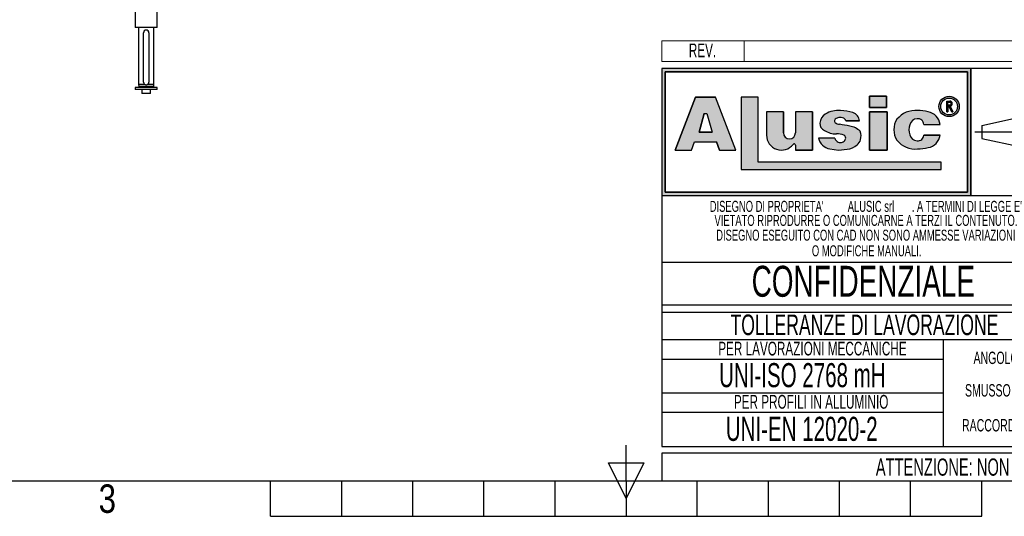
# Model space of a CAD drawing. Header units: millimetres. Extents: x 0 to 420, y 0 to 297.
# Tile 2 of 22: x 122 to 265, y 0 to 72. Entities that reach past the tile are written whole.
import ezdxf
from ezdxf.enums import TextEntityAlignment as Align

# ---------------------------------------------------------------- set-up
doc = ezdxf.new("R2010")
doc.units = ezdxf.units.MM
doc.linetypes.add('CENTERX2', pattern=[20.319999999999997, 12.7, -2.54, 2.54, -2.54])
doc.layers.add('CARTIGLIO', color=140, linetype='Continuous')
doc.styles.add('SLDTEXTSTYLE0', font='TXT', dxfattribs={"width": 0.6382978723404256})
doc.styles.add('SLDTEXTSTYLE1', font='TXT', dxfattribs={"width": 0.675})
doc.styles.add('SLDTEXTSTYLE2', font='TXT', dxfattribs={"width": 0.8214676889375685})

# ---------------------------------------------------------------- blocks, each defined once
blk = doc.blocks.new('SW_NOTE_0_1')
at = {"layer": 'CARTIGLIO', "color": 0, "insert": (85.40558510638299, 3.222669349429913), "char_height": 2.5, "attachment_point": 2, "style": 'SLDTEXTSTYLE0'}
blk.add_mtext("ATTENZIONE: NON INTERPRETARE IL DISEGNO. IN CASO DI QUOTE MANCANTI O POCO CHIARE CONSULTARE L'UFFICIO TECNICO", dxfattribs=at)
blk = doc.blocks.new('SW_NOTE_0_14')
at = {"layer": 'CARTIGLIO', "color": 0, "insert": (6.67819148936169, 2.320321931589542), "char_height": 1.8, "attachment_point": 2, "style": 'SLDTEXTSTYLE0'}
blk.add_mtext("ANGOLO ±10'", dxfattribs=at)
blk = doc.blocks.new('SW_NOTE_0_15')
at = {"layer": 'CARTIGLIO', "color": 0, "insert": (23.93617021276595, 3.867203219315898), "char_height": 3, "attachment_point": 2, "style": 'SLDTEXTSTYLE0'}
blk.add_mtext('TOLLERANZE DI LAVORAZIONE', dxfattribs=at)
blk = doc.blocks.new('SW_NOTE_0_16')
at = {"layer": 'CARTIGLIO', "color": 0, "insert": (21.07265624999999, 5.800804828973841), "char_height": 4.500000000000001, "attachment_point": 2, "style": 'SLDTEXTSTYLE1'}
blk.add_mtext('CONFIDENZIALE', dxfattribs=at)
blk = doc.blocks.new('SW_NOTE_0_17')
at = {"layer": 'CARTIGLIO', "color": 0, "insert": (28.04255319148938, 2.062508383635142), "char_height": 1.6, "attachment_point": 2, "style": 'SLDTEXTSTYLE0'}
blk.add_mtext('DISEGNO ESEGUITO CON CAD NON SONO AMMESSE VARIAZIONI', dxfattribs=at)
blk = doc.blocks.new('SW_NOTE_0_18')
at = {"layer": 'CARTIGLIO', "color": 0, "insert": (27.3404255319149, 2.062508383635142), "char_height": 1.6, "attachment_point": 2, "style": 'SLDTEXTSTYLE0'}
blk.add_mtext('VIETATO RIPRODURRE O COMUNICARNE A TERZI IL CONTENUTO.', dxfattribs=at)
blk = doc.blocks.new('SW_NOTE_0_19')
at = {"layer": 'CARTIGLIO', "color": 0, "insert": (7.587765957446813, 2.320321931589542), "char_height": 1.8, "attachment_point": 2, "style": 'SLDTEXTSTYLE0'}
blk.add_mtext('SMUSSO 0.5x45°', dxfattribs=at)
blk = doc.blocks.new('SW_NOTE_0_20')
at = {"layer": 'CARTIGLIO', "color": 0, "insert": (10.40425531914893, 2.062508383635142), "char_height": 1.6, "attachment_point": 2, "style": 'SLDTEXTSTYLE0'}
blk.add_mtext('O MODIFICHE MANUALI.', dxfattribs=at)
blk = doc.blocks.new('SW_NOTE_0_21')
at = {"layer": 'CARTIGLIO', "color": 0, "char_height": 1.6, "attachment_point": 2, "style": 'SLDTEXTSTYLE0'}
for s, insert in [("DISEGNO DI PROPRIETA'", (10.27659574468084, 2.062508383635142)), ('ALUSIC srl', (25.45120500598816, 2.062508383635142)), (". A TERMINI DI LEGGE E'", (39.41078027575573, 2.062508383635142))]:
    blk.add_mtext(s, dxfattribs=dict(at, insert=insert))
blk = doc.blocks.new('SW_NOTE_0_22')
at = {"layer": 'CARTIGLIO', "color": 0, "insert": (8.569148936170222, 2.320321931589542), "char_height": 1.8, "attachment_point": 2, "style": 'SLDTEXTSTYLE0'}
blk.add_mtext('RACCORDO R 0.5', dxfattribs=at)
blk = doc.blocks.new('SW_NOTE_0_23')
at = {"layer": 'CARTIGLIO', "color": 0, "insert": (18.30319148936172, 2.578135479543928), "char_height": 2, "attachment_point": 2, "style": 'SLDTEXTSTYLE0'}
blk.add_mtext('PER LAVORAZIONI MECCANICHE', dxfattribs=at)
blk = doc.blocks.new('SW_NOTE_0_24')
at = {"layer": 'CARTIGLIO', "color": 0, "insert": (15.68484042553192, 4.511737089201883), "char_height": 3.5, "attachment_point": 2, "style": 'SLDTEXTSTYLE0'}
blk.add_mtext('UNI-ISO 2768 mH', dxfattribs=at)
blk = doc.blocks.new('SW_NOTE_0_25')
at = {"layer": 'CARTIGLIO', "color": 0, "insert": (13.85638297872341, 2.578135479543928), "char_height": 2, "attachment_point": 2, "style": 'SLDTEXTSTYLE0'}
blk.add_mtext('PER PROFILI IN ALLUMINIO', dxfattribs=at)
blk = doc.blocks.new('SW_NOTE_0_26')
at = {"layer": 'CARTIGLIO', "color": 0, "insert": (14.05585106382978, 4.511737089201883), "char_height": 3.5, "attachment_point": 2, "style": 'SLDTEXTSTYLE0'}
blk.add_mtext('UNI-EN 12020-2', dxfattribs=at)
blk = doc.blocks.new('SW_NOTE_0_27')
at = {"layer": 'CARTIGLIO', "color": 0, "insert": (2.340425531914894, 2.578135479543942), "char_height": 2, "attachment_point": 2, "style": 'SLDTEXTSTYLE0'}
blk.add_mtext('REV.', dxfattribs=at)
blk = doc.blocks.new('Cartiglio ALUSIC')
at = {"layer": 'CARTIGLIO'}
h = blk.add_hatch(color=256, dxfattribs=at)
h.paths.add_polyline_path([(113.971100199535, 149.9990413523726), (113.971100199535, 131.4990413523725), (158.971100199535, 131.4990413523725), (158.971100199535, 149.9990413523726)], flags=0)
h.paths.add_polyline_path([(114.471100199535, 131.9990413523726), (114.471100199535, 149.4990413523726), (158.471100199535, 149.4990413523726), (158.471100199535, 131.9990413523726)], flags=0)
h = blk.add_hatch(color=256, dxfattribs=at)
h.paths.add_polyline_path([(118.292263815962, 138.1064632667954), (118.7611454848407, 139.3206628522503), (121.9303757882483, 139.3206628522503), (122.3992574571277, 138.1064632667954), (124.7510688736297, 138.1064632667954), (121.7833115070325, 145.7916640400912), (118.9082097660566, 145.7916640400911), (115.9404523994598, 138.1064632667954)], flags=0)
h.paths.add_polyline_path([(119.3961687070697, 140.7216809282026), (120.1708764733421, 143.4547391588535), (120.5206447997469, 143.4547391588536), (121.2953525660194, 140.721680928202)], flags=0)
for points in [[(128.0219401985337, 145.7956943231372), (125.5527056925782, 145.7956943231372), (125.5527056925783, 135.2696801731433), (154.6424359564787, 135.2696801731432), (154.6424359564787, 136.3597302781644), (128.0219401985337, 136.3597302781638)], [(144.2116339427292, 145.9308884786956), (144.2116339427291, 144.3245774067), (146.6985305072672, 144.3245774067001), (146.6985305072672, 145.9308884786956)], [(146.7838932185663, 143.6808359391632), (144.2116339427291, 143.6808359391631), (144.2116339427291, 138.1064632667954), (146.7838932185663, 138.1064632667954)]]:
    blk.add_hatch(color=256, dxfattribs=at).paths.add_polyline_path(points, flags=0)
h = blk.add_hatch(color=256, dxfattribs=at)
edge = h.paths.add_edge_path(flags=0)
edge.add_arc((155.7921827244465, 144.4510199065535), 1.479868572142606, 0, 360)
edge = h.paths.add_edge_path(flags=0)
edge.add_arc((155.7921827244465, 144.4510199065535), 1.214864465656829, 0, 360)
h = blk.add_hatch(color=256, dxfattribs=at)
edge = h.paths.add_edge_path(flags=0)
edge.add_arc((155.8903200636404, 144.8676091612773), 0.3723980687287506, 277.1406326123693, 450.0000000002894)
edge.add_line((155.8903200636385, 145.240007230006), (155.450204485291, 145.240007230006))
edge.add_line((155.450204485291, 145.240007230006), (155.450204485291, 143.6880606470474))
edge.add_line((155.450204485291, 143.6880606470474), (155.605611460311, 143.6880606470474))
edge.add_line((155.605611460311, 143.6880606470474), (155.605611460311, 144.4952110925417))
edge.add_line((155.605611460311, 144.4952110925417), (155.764003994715, 144.4952110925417))
edge.add_line((155.764003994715, 144.4952110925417), (156.171212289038, 143.6880606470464))
edge.add_line((156.171212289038, 143.6880606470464), (156.3452765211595, 143.6880606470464))
edge.add_line((156.3452765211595, 143.6880606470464), (155.9366110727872, 144.4980993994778))
edge = h.paths.add_edge_path(flags=0)
edge.add_line((155.6056114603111, 145.0846002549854), (155.8903200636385, 145.0846002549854))
edge.add_arc((155.8903200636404, 144.8676091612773), 0.2169910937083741, -90.00000000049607, 90.00000000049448, ccw=False)
edge.add_line((155.8903200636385, 144.6506180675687), (155.6056114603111, 144.6506180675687))
edge.add_line((155.6056114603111, 144.6506180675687), (155.6056114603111, 145.0846002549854))
h = blk.add_hatch(color=256, dxfattribs=at)
edge = h.paths.add_edge_path(flags=0)
edge.add_arc((132.5578484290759, 140.6186164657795), 0.8721260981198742, 180, 360, ccw=False)
edge.add_line((131.6857223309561, 140.6186164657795), (131.6857223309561, 143.6808359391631))
edge.add_line((131.6857223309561, 143.6808359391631), (129.2243885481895, 143.6808359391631))
edge.add_line((129.2243885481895, 143.6808359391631), (129.2243885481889, 140.2640777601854))
edge.add_arc((131.3820030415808, 140.2640777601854), 2.157614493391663, 180, 321.9680973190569)
edge.add_arc((133.2350345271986, 138.8146685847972), 0.1949400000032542, 3.751097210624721e-10, 141.9680973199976, ccw=False)
edge.add_line((133.4299745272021, 138.8146685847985), (133.4299745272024, 138.106463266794))
edge.add_line((133.4299745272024, 138.106463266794), (135.91068894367, 138.106463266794))
edge.add_line((135.91068894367, 138.106463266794), (135.9106889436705, 143.6808359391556))
edge.add_line((135.9106889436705, 143.6808359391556), (133.4299745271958, 143.6808359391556))
edge.add_line((133.4299745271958, 143.6808359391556), (133.4299745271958, 140.6186164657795))
h = blk.add_hatch(color=256, dxfattribs=at)
edge = h.paths.add_edge_path(flags=0)
edge.add_line((139.7219511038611, 138.0874905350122), (140.9616140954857, 138.2313935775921))
edge.add_arc((140.6251358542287, 140.9172664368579), 2.706867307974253, 277.1406456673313, 311.0032214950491)
edge.add_arc((141.7459062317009, 139.8536948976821), 1.178212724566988, 303.7868133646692, 347.8980612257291)
edge.add_arc((141.0550130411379, 140.1458147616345), 1.920162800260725, 343.6935231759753, 381.4193527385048)
edge.add_arc((140.9170023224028, 138.8528855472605), 2.77207698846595, 46.00269433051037, 81.25096772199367)
edge.add_arc((133.1604335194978, 99.54681763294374), 42.8338661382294, 78.993004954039, 81.01866969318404)
edge.add_arc((140.0875549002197, 143.5111497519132), 1.672976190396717, 238.77709912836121, 261.74465207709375, ccw=False)
edge.add_arc((139.511171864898, 142.3534770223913), 0.3988810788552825, 114.64010585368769, 223.1865854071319, ccw=False)
edge.add_arc((139.9292750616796, 141.471492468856), 1.374925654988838, 90.51660503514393, 115.15343256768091, ccw=False)
edge.add_arc((139.978971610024, 141.8617877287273), 0.986530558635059, 50.69488274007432, 93.60864602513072, ccw=False)
edge.add_arc((140.2656634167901, 142.2302567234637), 0.519939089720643, 14.547573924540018, 49.4198797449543, ccw=False)
edge.add_line((140.7689329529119, 142.3608569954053), (142.7634621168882, 142.3608569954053))
edge.add_arc((141.3534729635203, 142.2214802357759), 1.416861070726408, 5.645321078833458, 71.38339334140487)
edge.add_arc((140.0918708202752, 138.6413140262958), 5.212710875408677, 70.80435731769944, 90.86664277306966)
edge.add_arc((139.6876943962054, 140.01898057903), 3.848224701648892, 85.15036290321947, 119.9120405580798)
edge.add_arc((138.7589405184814, 141.8826763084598), 1.774008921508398, 123.9309471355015, 174.9914571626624)
edge.add_arc((138.007121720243, 141.9227892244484), 1.021881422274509, 173.5516105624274, 249.3813116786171)
edge.add_arc((139.4480837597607, 143.8857829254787), 3.430150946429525, 238.3320469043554, 269.1908231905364)
edge.add_arc((139.5671105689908, 138.3083973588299), 2.154096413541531, 64.99796384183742, 94.45891481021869, ccw=False)
edge.add_arc((140.3551381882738, 139.8813550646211), 0.398545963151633, -35.586121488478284, 72.11412463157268, ccw=False)
edge.add_arc((139.9862171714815, 139.9393420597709), 0.7512299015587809, 245.201083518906, 337.29941344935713, ccw=False)
edge.add_arc((139.934335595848, 140.0154535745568), 0.8024620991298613, 192.5591591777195, 250.8523518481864, ccw=False)
edge.add_line((139.1510748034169, 139.8409601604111), (136.768183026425, 139.8409601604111))
edge.add_arc((138.8654850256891, 140.4022414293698), 2.1711085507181, 194.9824340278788, 258.3364147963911)
edge.add_line((138.4265630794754, 138.2759630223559), (139.7219511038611, 138.0874905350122))
h = blk.add_hatch(color=256, dxfattribs=at)
edge = h.paths.add_edge_path(flags=0)
edge.add_arc((151.1448446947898, 140.5631500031), 1.095489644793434, 191.1589777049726, 269.9285492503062, ccw=False)
edge.add_arc((152.2932291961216, 141.066632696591), 2.335462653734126, 162.1599290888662, 197.8400709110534, ccw=False)
edge.add_arc((151.1448446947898, 141.5701153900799), 1.095489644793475, 90.07145075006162, 168.8410222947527, ccw=False)
edge.add_arc((151.2517282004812, 141.8150308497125), 0.8574339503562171, 2.566657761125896, 97.25285314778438, ccw=False)
edge.add_line((152.108301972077, 141.8534281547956), (154.4848142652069, 141.8534281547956))
edge.add_arc((152.4212904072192, 141.6061501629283), 2.078287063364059, 6.833333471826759, 81.00039250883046)
edge.add_arc((151.336234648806, 138.6914263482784), 5.163706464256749, 74.1517675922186, 91.31975036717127)
edge.add_arc((150.8738064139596, 140.4366829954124), 3.434301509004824, 84.25969198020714, 140.8312604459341)
edge.add_arc((150.5707293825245, 141.0666326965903), 2.817144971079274, 146.8823062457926, 213.1176937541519)
edge.add_arc((150.87380641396, 141.6965823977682), 3.434301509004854, 219.1687395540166, 275.7403080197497)
edge.add_arc((151.3362346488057, 143.4418390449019), 5.163706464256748, 268.6802496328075, 285.8482324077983)
edge.add_arc((152.4212904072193, 140.5271152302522), 2.078287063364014, 278.9996074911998, 353.1666665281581)
edge.add_line((154.4848142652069, 140.2798372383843), (152.1083019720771, 140.2798372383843))
edge.add_arc((151.2517282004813, 140.3182345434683), 0.8574339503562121, 262.7471468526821, 357.4333422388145, ccw=False)
at = {"color": 161, "linetype": 'Continuous', "lineweight": 18}
for p, q in [((113.971100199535, 150.9990413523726), (113.971100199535, 153.9990413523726)), ((113.971100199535, 153.9990413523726), (313.621100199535, 153.9990413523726)), ((125.971100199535, 153.9990413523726), (125.971100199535, 150.9990413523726)), ((113.971100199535, 150.9990413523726), (313.621100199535, 150.9990413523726))]:
    blk.add_line(p, q, dxfattribs=at)
at = {"layer": 'CARTIGLIO'}
for p, q in [((113.971100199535, 149.9990413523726), (113.971100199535, 131.4990413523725)), ((113.971100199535, 149.9990413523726), (113.971100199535, 94.99904135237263)), ((173.971100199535, 149.9990413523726), (113.971100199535, 149.9990413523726)), ((158.971100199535, 149.9990413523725), (113.971100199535, 149.9990413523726)), ((113.971100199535, 149.9990413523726), (113.971100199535, 131.4990413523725)), ((113.971100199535, 149.9990413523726), (113.971100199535, 115.5498549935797)), ((114.471100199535, 131.9990413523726), (114.471100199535, 149.4990413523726)), ((114.471100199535, 149.4990413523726), (114.471100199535, 131.9990413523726)), ((114.471100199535, 149.4990413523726), (158.471100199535, 149.4990413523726)), ((158.471100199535, 149.4990413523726), (114.471100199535, 149.4990413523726)), ((158.471100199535, 149.4990413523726), (158.471100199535, 131.9990413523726)), ((158.471100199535, 131.9990413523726), (158.471100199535, 149.4990413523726)), ((158.971100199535, 131.4990413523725), (158.971100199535, 149.9990413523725)), ((158.971100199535, 149.9990413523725), (158.971100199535, 131.4990413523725)), ((118.9082097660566, 145.7916640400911), (115.9404523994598, 138.1064632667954)), ((115.9404523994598, 138.1064632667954), (118.9082097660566, 145.7916640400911)), ((121.7833115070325, 145.7916640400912), (118.9082097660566, 145.7916640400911)), ((118.9082097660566, 145.7916640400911), (121.7833115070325, 145.7916640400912)), ((124.7510688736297, 138.1064632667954), (121.7833115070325, 145.7916640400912)), ((124.7510688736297, 138.1064632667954), (121.7833115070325, 145.7916640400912)), ((128.0219401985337, 145.7956943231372), (125.5527056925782, 145.7956943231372)), ((125.5527056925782, 145.7956943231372), (125.5527056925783, 135.2696801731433)), ((128.0219401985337, 145.7956943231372), (125.5527056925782, 145.7956943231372)), ((125.5527056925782, 145.7956943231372), (125.5527056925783, 135.2696801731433)), ((128.0219401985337, 136.3597302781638), (128.0219401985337, 145.7956943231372)), ((128.0219401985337, 136.3597302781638), (128.0219401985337, 145.7956943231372)), ((146.6985305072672, 145.9308884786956), (144.2116339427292, 145.9308884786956)), ((144.2116339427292, 145.9308884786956), (144.2116339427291, 144.3245774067)), ((144.2116339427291, 144.3245774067), (144.2116339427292, 145.9308884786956)), ((144.2116339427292, 145.9308884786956), (146.6985305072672, 145.9308884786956)), ((146.6985305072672, 145.9308884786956), (146.6985305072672, 144.3245774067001)), ((146.6985305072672, 144.3245774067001), (146.6985305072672, 145.9308884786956)), ((155.450204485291, 143.6880606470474), (155.450204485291, 145.240007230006)), ((155.450204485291, 143.6880606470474), (155.450204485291, 145.240007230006)), ((155.450204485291, 145.240007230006), (155.8903200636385, 145.240007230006)), ((155.450204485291, 145.240007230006), (155.8903200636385, 145.240007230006)), ((155.6056114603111, 145.0846002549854), (155.8903200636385, 145.0846002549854)), ((155.6056114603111, 144.6506180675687), (155.6056114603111, 145.0846002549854)), ((155.6056114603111, 144.6506180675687), (155.6056114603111, 145.0846002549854)), ((155.6056114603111, 145.0846002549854), (155.8903200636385, 145.0846002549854)), ((119.3961687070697, 140.7216809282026), (120.1708764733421, 143.4547391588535)), ((120.1708764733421, 143.4547391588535), (119.3961687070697, 140.7216809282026)), ((120.1708764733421, 143.4547391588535), (120.5206447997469, 143.4547391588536)), ((120.1708764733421, 143.4547391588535), (120.5206447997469, 143.4547391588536)), ((120.5206447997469, 143.4547391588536), (121.2953525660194, 140.721680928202)), ((120.5206447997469, 143.4547391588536), (121.2953525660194, 140.721680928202)), ((129.2243885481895, 143.6808359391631), (129.2243885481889, 140.2640777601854)), ((131.6857223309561, 143.6808359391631), (129.2243885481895, 143.6808359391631)), ((131.6857223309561, 143.6808359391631), (129.2243885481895, 143.6808359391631)), ((129.2243885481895, 143.6808359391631), (129.2243885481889, 140.2640777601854)), ((131.6857223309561, 140.6186164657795), (131.6857223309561, 143.6808359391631)), ((131.6857223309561, 143.6808359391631), (131.6857223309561, 140.6186164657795)), ((135.9106889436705, 143.6808359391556), (133.4299745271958, 143.6808359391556)), ((133.4299745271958, 143.6808359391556), (133.4299745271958, 140.6186164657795)), ((133.4299745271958, 143.6808359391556), (133.4299745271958, 140.6186164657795)), ((135.9106889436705, 143.6808359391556), (133.4299745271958, 143.6808359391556)), ((135.9106889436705, 143.6808359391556), (135.91068894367, 138.106463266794)), ((135.91068894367, 138.106463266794), (135.9106889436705, 143.6808359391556)), ((144.2116339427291, 144.3245774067), (146.6985305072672, 144.3245774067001)), ((146.6985305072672, 144.3245774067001), (144.2116339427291, 144.3245774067)), ((146.7838932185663, 143.6808359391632), (144.2116339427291, 143.6808359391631)), ((144.2116339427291, 143.6808359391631), (144.2116339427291, 138.1064632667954)), ((144.2116339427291, 143.6808359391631), (146.7838932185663, 143.6808359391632)), ((144.2116339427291, 138.1064632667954), (144.2116339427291, 143.6808359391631)), ((146.7838932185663, 138.1064632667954), (146.7838932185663, 143.6808359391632)), ((146.7838932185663, 143.6808359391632), (146.7838932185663, 138.1064632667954)), ((155.450204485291, 143.6880606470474), (155.605611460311, 143.6880606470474)), ((155.605611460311, 143.6880606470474), (155.450204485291, 143.6880606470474)), ((155.6056114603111, 144.6506180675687), (155.8903200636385, 144.6506180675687)), ((155.8903200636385, 144.6506180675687), (155.6056114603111, 144.6506180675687)), ((155.605611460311, 144.4952110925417), (155.605611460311, 143.6880606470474)), ((155.605611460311, 143.6880606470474), (155.605611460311, 144.4952110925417)), ((155.764003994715, 144.4952110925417), (155.605611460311, 144.4952110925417)), ((155.605611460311, 144.4952110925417), (155.764003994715, 144.4952110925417)), ((156.171212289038, 143.6880606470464), (155.764003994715, 144.4952110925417)), ((155.764003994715, 144.4952110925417), (156.171212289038, 143.6880606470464)), ((155.9366110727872, 144.4980993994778), (156.3452765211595, 143.6880606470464)), ((155.9366110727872, 144.4980993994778), (156.3452765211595, 143.6880606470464)), ((156.171212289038, 143.6880606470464), (156.3452765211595, 143.6880606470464)), ((156.3452765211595, 143.6880606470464), (156.171212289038, 143.6880606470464)), ((140.7689329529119, 142.3608569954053), (142.7634621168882, 142.3608569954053)), ((142.7634621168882, 142.3608569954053), (140.7689329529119, 142.3608569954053)), ((160.5624374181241, 141.7060810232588), (166.0550106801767, 142.8872795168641)), ((121.2953525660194, 140.721680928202), (119.3961687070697, 140.7216809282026)), ((119.3961687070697, 140.7216809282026), (121.2953525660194, 140.721680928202)), ((152.108301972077, 141.8534281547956), (154.4848142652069, 141.8534281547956)), ((152.108301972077, 141.8534281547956), (154.4848142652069, 141.8534281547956)), ((160.5624374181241, 141.7060810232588), (160.5624374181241, 139.7920016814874)), ((118.292263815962, 138.1064632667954), (118.7611454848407, 139.3206628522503)), ((118.292263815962, 138.1064632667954), (118.7611454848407, 139.3206628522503)), ((118.7611454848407, 139.3206628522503), (121.9303757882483, 139.3206628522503)), ((118.7611454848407, 139.3206628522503), (121.9303757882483, 139.3206628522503)), ((122.3992574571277, 138.1064632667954), (121.9303757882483, 139.3206628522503)), ((121.9303757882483, 139.3206628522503), (122.3992574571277, 138.1064632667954)), ((139.1510748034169, 139.8409601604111), (136.768183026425, 139.8409601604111)), ((139.1510748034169, 139.8409601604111), (136.768183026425, 139.8409601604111)), ((154.4848142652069, 140.2798372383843), (152.1083019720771, 140.2798372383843)), ((152.1083019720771, 140.2798372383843), (154.4848142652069, 140.2798372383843)), ((160.5624374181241, 139.7920016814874), (166.0550106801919, 138.6108031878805)), ((115.9404523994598, 138.1064632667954), (118.292263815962, 138.1064632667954)), ((115.9404523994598, 138.1064632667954), (118.292263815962, 138.1064632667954)), ((122.3992574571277, 138.1064632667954), (124.7510688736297, 138.1064632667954)), ((122.3992574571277, 138.1064632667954), (124.7510688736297, 138.1064632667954)), ((133.4299745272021, 138.8146685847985), (133.4299745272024, 138.106463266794)), ((133.4299745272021, 138.8146685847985), (133.4299745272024, 138.106463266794)), ((133.4299745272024, 138.106463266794), (135.91068894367, 138.106463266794)), ((135.91068894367, 138.106463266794), (133.4299745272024, 138.106463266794)), ((138.4265630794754, 138.2759630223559), (139.7219511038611, 138.0874905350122)), ((138.4265630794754, 138.2759630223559), (139.7219511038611, 138.0874905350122)), ((139.7219511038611, 138.0874905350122), (140.9616140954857, 138.2313935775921)), ((139.7219511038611, 138.0874905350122), (140.9616140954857, 138.2313935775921)), ((144.2116339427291, 138.1064632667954), (146.7838932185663, 138.1064632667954)), ((146.7838932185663, 138.1064632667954), (144.2116339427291, 138.1064632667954)), ((154.6424359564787, 136.3597302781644), (128.0219401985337, 136.3597302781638)), ((154.6424359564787, 136.3597302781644), (128.0219401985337, 136.3597302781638)), ((154.6424359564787, 135.2696801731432), (154.6424359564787, 136.3597302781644)), ((154.6424359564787, 135.2696801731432), (154.6424359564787, 136.3597302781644)), ((125.5527056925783, 135.2696801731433), (154.6424359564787, 135.2696801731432)), ((125.5527056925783, 135.2696801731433), (154.6424359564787, 135.2696801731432)), ((158.471100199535, 131.9990413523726), (114.471100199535, 131.9990413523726)), ((114.471100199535, 131.9990413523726), (158.471100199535, 131.9990413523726)), ((113.971100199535, 131.4990413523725), (158.971100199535, 131.4990413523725)), ((113.971100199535, 131.4990413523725), (173.971100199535, 131.4990413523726)), ((173.971100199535, 121.7636603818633), (113.971100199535, 121.7636603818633)), ((173.971100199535, 115.5498549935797), (113.971100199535, 115.5498549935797)), ((113.971100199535, 114.5498549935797), (173.971100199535, 114.5498549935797)), ((113.971100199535, 114.5498549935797), (113.971100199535, 94.99904135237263)), ((173.9571410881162, 110.4900006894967), (113.9571410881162, 110.4900006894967)), ((154.9806365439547, 94.99904135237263), (154.9806365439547, 110.4900006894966)), ((113.971100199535, 107.6716313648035), (154.9806365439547, 107.6716313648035)), ((154.9806365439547, 102.7445210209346), (113.971100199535, 102.7445210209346)), ((113.9850593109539, 99.96496483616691), (154.9945956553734, 99.96496483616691)), ((113.971100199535, 94.99904135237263), (173.971100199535, 94.99904135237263)), ((313.621100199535, 93.99904135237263), (113.971100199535, 93.99904135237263)), ((113.971100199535, 93.99904135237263), (113.971100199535, 89.99904135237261)), ((113.971100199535, 89.99904135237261), (313.621100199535, 89.99904135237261))]:
    blk.add_line(p, q, dxfattribs=at)
at = {"layer": 'CARTIGLIO', "linetype": 'CENTERX2'}
blk.add_line((159.5584198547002, 140.749041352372), (173.3837805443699, 140.749041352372), dxfattribs=at)
at = {"layer": 'CARTIGLIO', "linetype": 'Continuous'}
blk.add_line((113.9695322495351, 89.99904135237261), (313.621100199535, 89.99904135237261), dxfattribs=at)
at = {"layer": 'CARTIGLIO'}
for radius in [1.479868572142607, 1.479868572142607, 1.214864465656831, 1.214864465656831]:
    blk.add_circle((155.7921827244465, 144.4510199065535), radius, dxfattribs=at)
for centre, radius, start, end in [((155.8903200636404, 144.8676091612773), 0.3723980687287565, 277.1406326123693, 90.00000000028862), ((155.8903200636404, 144.8676091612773), 0.3723980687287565, 277.1406326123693, 90.00000000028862), ((155.8903200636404, 144.8676091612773), 0.2169910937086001, 269.9999999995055, 90.00000000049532), ((155.8903200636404, 144.8676091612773), 0.2169910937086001, 269.9999999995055, 90.00000000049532), ((138.7589405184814, 141.8826763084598), 1.774008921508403, 123.9309471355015, 174.9914571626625), ((138.7589405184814, 141.8826763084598), 1.774008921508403, 123.9309471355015, 174.9914571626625), ((139.6876943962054, 140.01898057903), 3.848224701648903, 85.15036290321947, 119.9120405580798), ((139.6876943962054, 140.01898057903), 3.848224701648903, 85.15036290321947, 119.9120405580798), ((140.0918708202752, 138.6413140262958), 5.212710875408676, 70.80435731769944, 90.86664277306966), ((140.0918708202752, 138.6413140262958), 5.212710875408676, 70.80435731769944, 90.86664277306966), ((141.3534729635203, 142.2214802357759), 1.416861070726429, 5.645321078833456, 71.38339334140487), ((141.3534729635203, 142.2214802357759), 1.416861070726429, 5.645321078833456, 71.38339334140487), ((150.8738064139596, 140.4366829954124), 3.434301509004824, 84.25969198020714, 140.8312604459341), ((150.8738064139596, 140.4366829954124), 3.434301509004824, 84.25969198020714, 140.8312604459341), ((151.336234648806, 138.6914263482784), 5.163706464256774, 74.1517675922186, 91.31975036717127), ((151.336234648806, 138.6914263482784), 5.163706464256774, 74.1517675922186, 91.31975036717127), ((152.4212904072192, 141.6061501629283), 2.078287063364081, 6.833333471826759, 81.00039250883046), ((152.4212904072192, 141.6061501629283), 2.078287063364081, 6.833333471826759, 81.00039250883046), ((138.007121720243, 141.9227892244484), 1.021881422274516, 173.5516105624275, 249.381311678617), ((138.007121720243, 141.9227892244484), 1.021881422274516, 173.5516105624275, 249.381311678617), ((139.511171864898, 142.3534770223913), 0.3988810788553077, 114.6401058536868, 223.1865854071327), ((139.511171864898, 142.3534770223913), 0.3988810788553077, 114.6401058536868, 223.1865854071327), ((140.0875549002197, 143.5111497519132), 1.672976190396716, 238.777099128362, 261.7446520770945), ((140.0875549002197, 143.5111497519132), 1.672976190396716, 238.777099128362, 261.7446520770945), ((139.9292750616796, 141.471492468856), 1.374925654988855, 90.51660503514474, 115.1534325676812), ((139.9292750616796, 141.471492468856), 1.374925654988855, 90.51660503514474, 115.1534325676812), ((139.978971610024, 141.8617877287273), 0.9865305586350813, 50.69488274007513, 93.60864602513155), ((139.978971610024, 141.8617877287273), 0.9865305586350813, 50.69488274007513, 93.60864602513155), ((140.2656634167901, 142.2302567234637), 0.5199390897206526, 14.5475739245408, 49.41987974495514), ((140.2656634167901, 142.2302567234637), 0.5199390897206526, 14.5475739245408, 49.41987974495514), ((150.5707293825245, 141.0666326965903), 2.81714497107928, 146.8823062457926, 213.1176937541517), ((150.5707293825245, 141.0666326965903), 2.81714497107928, 146.8823062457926, 213.1176937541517), ((151.1448446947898, 141.5701153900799), 1.095489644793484, 90.07145075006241, 168.8410222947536), ((151.1448446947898, 141.5701153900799), 1.095489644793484, 90.07145075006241, 168.8410222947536), ((151.2517282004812, 141.8150308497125), 0.8574339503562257, 2.566657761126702, 97.25285314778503), ((151.2517282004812, 141.8150308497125), 0.8574339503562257, 2.566657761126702, 97.25285314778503), ((132.5578484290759, 140.6186164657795), 0.8721260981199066, 180, 0), ((132.5578484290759, 140.6186164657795), 0.8721260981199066, 180, 0), ((139.4480837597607, 143.8857829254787), 3.430150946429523, 238.3320469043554, 269.1908231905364), ((139.4480837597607, 143.8857829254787), 3.430150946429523, 238.3320469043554, 269.1908231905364), ((139.5671105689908, 138.3083973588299), 2.154096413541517, 64.99796384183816, 94.45891481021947), ((139.5671105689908, 138.3083973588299), 2.154096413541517, 64.99796384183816, 94.45891481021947), ((133.1604335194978, 99.54681763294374), 42.83386613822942, 78.993004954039, 81.01866969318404), ((133.1604335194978, 99.54681763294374), 42.83386613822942, 78.993004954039, 81.01866969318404), ((140.9170023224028, 138.8528855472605), 2.77207698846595, 46.00269433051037, 81.25096772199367), ((140.9170023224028, 138.8528855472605), 2.77207698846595, 46.00269433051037, 81.25096772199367), ((141.0550130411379, 140.1458147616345), 1.920162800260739, 343.6935231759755, 21.41935273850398), ((141.0550130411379, 140.1458147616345), 1.920162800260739, 343.6935231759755, 21.41935273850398), ((152.2932291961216, 141.066632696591), 2.335462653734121, 162.159929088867, 197.8400709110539), ((152.2932291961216, 141.066632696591), 2.335462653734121, 162.159929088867, 197.8400709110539), ((131.3820030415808, 140.2640777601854), 2.157614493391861, 180, 321.9680973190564), ((131.3820030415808, 140.2640777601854), 2.157614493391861, 180, 321.9680973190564), ((133.2350345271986, 138.8146685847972), 0.1949400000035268, 3.759104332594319e-10, 141.9680973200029), ((133.2350345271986, 138.8146685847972), 0.1949400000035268, 3.759104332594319e-10, 141.9680973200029), ((138.8654850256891, 140.4022414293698), 2.171108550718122, 194.9824340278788, 258.3364147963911), ((138.8654850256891, 140.4022414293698), 2.171108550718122, 194.9824340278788, 258.3364147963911), ((139.934335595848, 140.0154535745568), 0.8024620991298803, 192.5591591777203, 250.8523518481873), ((139.934335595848, 140.0154535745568), 0.8024620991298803, 192.5591591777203, 250.8523518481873), ((139.9862171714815, 139.9393420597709), 0.7512299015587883, 245.2010835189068, 337.2994134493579), ((139.9862171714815, 139.9393420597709), 0.7512299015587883, 245.2010835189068, 337.2994134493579), ((140.3551381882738, 139.8813550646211), 0.398545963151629, 324.4138785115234, 72.11412463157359), ((140.3551381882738, 139.8813550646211), 0.398545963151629, 324.4138785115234, 72.11412463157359), ((141.7459062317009, 139.8536948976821), 1.178212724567, 303.7868133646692, 347.8980612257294), ((141.7459062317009, 139.8536948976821), 1.178212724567, 303.7868133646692, 347.8980612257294), ((150.87380641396, 141.6965823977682), 3.434301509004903, 219.1687395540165, 275.7403080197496), ((150.87380641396, 141.6965823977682), 3.434301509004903, 219.1687395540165, 275.7403080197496), ((151.1448446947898, 140.5631500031), 1.095489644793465, 191.1589777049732, 269.9285492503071), ((151.1448446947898, 140.5631500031), 1.095489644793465, 191.1589777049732, 269.9285492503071), ((151.2517282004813, 140.3182345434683), 0.8574339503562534, 262.7471468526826, 357.4333422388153), ((151.2517282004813, 140.3182345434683), 0.8574339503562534, 262.7471468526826, 357.4333422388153), ((152.4212904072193, 140.5271152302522), 2.078287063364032, 278.9996074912, 353.1666665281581), ((152.4212904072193, 140.5271152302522), 2.078287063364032, 278.9996074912, 353.1666665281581), ((140.6251358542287, 140.9172664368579), 2.706867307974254, 277.1406456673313, 311.0032214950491), ((140.6251358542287, 140.9172664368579), 2.706867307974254, 277.1406456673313, 311.0032214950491), ((151.3362346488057, 143.4418390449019), 5.163706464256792, 268.6802496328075, 285.8482324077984), ((151.3362346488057, 143.4418390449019), 5.163706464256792, 268.6802496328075, 285.8482324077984)]:
    blk.add_arc(centre, radius, start, end, dxfattribs=at)
at = {"layer": 'CARTIGLIO', "color": 140}
for name, p in [('SW_NOTE_0_27', (117.5683224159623, 151.0374199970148)), ('SW_NOTE_0_21', (118.9711016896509, 128.6603244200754)), ('SW_NOTE_0_18', (116.3533271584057, 126.6141659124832)), ('SW_NOTE_0_17', (115.6355512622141, 124.4682551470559)), ('SW_NOTE_0_20', (133.3899886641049, 122.1920407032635)), ('SW_NOTE_0_16', (122.2362996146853, 115.4679531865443)), ('SW_NOTE_0_15', (119.5374520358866, 110.3183836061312)), ('SW_NOTE_0_23', (117.6003680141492, 107.6481432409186)), ('SW_NOTE_0_14', (157.5950277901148, 106.4612057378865)), ('SW_NOTE_0_24', (118.7522918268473, 102.6005131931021)), ('SW_NOTE_0_19', (156.6725276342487, 101.7341689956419)), ('SW_NOTE_0_25', (121.8587729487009, 99.90266357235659)), ('SW_NOTE_0_26', (120.2859705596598, 94.78943414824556)), ('SW_NOTE_0_22', (155.6312777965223, 96.6517264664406)), ('SW_NOTE_0_1', (127.6311861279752, 90.01640253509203))]:
    blk.add_blockref(name, p, dxfattribs=at)
at = {"layer": 'CARTIGLIO', "color": 140, "style": 'SLDTEXTSTYLE0', "width": 0.6382978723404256}
for tag, height, p in [('AUTOATTR1', 3.5, (223.449403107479, 133.7003798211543)), ('AUTOATTR2', 3.5, (221.9290871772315, 127.4217635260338)), ('AUTOATTR11', 3.5, (223.1430107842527, 121.4105734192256)), ('AUTOATTR8', 4, (219.2444208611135, 110.0025032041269)), ('AUTOATTR9', 4, (218.1221976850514, 100.4234402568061)), ('AUTOATTR0', 4, (249.0325362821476, 100.3118048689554))]:
    blk.add_attdef(tag, text='', height=height, dxfattribs=at).set_placement(p, align=Align.TOP_CENTER)
at = {"layer": 'CARTIGLIO', "color": 140}
for tag in ['AUTOATTR13', 'AUTOATTR12', 'AUTOATTR10', 'AUTOATTR7', 'AUTOATTR6', 'AUTOATTR5', 'AUTOATTR4', 'AUTOATTR3']:
    blk.add_attdef(tag, (0, 0), '', height=4, dxfattribs=at)

msp = doc.modelspace()

# ---------------------------------------------------------------- linework, layer by layer
at = {"color": 7, "linetype": 'Continuous', "lineweight": 25}
for p, q in [((138.5665202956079, 74.48067063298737), (138.5665202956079, 71.1358846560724)), ((141.7520307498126, 71.1358846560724), (141.7520307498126, 74.48067063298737)), ((141.7520307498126, 71.1358846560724), (138.5665202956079, 71.1358846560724)), ((139.0443468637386, 71.1358846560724), (139.0443468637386, 62.85355747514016)), ((139.7610867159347, 63.17210852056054), (139.7610867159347, 70.3395070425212)), ((140.5574643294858, 70.3395070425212), (140.5574643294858, 63.17210852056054)), ((141.2742041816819, 62.85355747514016), (141.2742041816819, 71.1358846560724)), ((138.5665202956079, 62.37573090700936), (138.5665202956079, 62.08903496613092)), ((141.7520307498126, 62.37573090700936), (138.5665202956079, 62.37573090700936)), ((141.7520307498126, 62.08903496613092), (138.5665202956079, 62.08903496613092)), ((139.0443468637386, 62.85355747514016), (139.0558734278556, 62.52347986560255)), ((139.0443468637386, 62.85355747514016), (139.9203622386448, 62.85355747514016)), ((139.0558734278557, 62.52347986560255), (139.2036223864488, 62.37573090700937)), ((141.2626776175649, 62.52347986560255), (139.0558734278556, 62.52347986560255)), ((139.5221734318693, 62.08903496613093), (139.5221734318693, 61.57935329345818)), ((140.3981888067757, 62.85355747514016), (141.2742041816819, 62.85355747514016)), ((140.7963776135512, 61.57935329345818), (140.7963776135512, 62.08903496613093)), ((141.1149286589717, 62.37573090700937), (141.2626776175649, 62.52347986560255)), ((141.2626776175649, 62.52347986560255), (141.2742041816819, 62.85355747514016)), ((141.7520307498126, 62.08903496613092), (141.7520307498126, 62.37573090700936)), ((139.5221734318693, 61.57935329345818), (140.7963776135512, 61.57935329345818)), ((140.7485949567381, 61.53157063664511), (139.5699560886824, 61.53157063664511))]:
    msp.add_line(p, q, dxfattribs=at)
for centre, radius, start, end in [((140.1592755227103, 70.3395070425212), 0.398188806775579, 0, 180), ((140.1592755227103, 63.17210852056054), 0.398188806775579, 180, 0), ((139.5699560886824, 61.57935329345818), 0.0477826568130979, 180, 270.0000000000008), ((140.7485949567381, 61.57935329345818), 0.04778265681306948, 270.0000000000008, 0)]:
    msp.add_arc(centre, radius, start, end, dxfattribs=at)
at = {"layer": 'CARTIGLIO', "linetype": 'Continuous'}
for p, q in [((210.0037561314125, 5.171001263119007), (210.0037561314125, 10.34521728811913)), ((207.4166481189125, 7.758109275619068), (212.5908641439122, 7.758109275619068)), ((210.0037561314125, 2.583893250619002), (207.4166481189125, 7.758109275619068)), ((212.5908641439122, 7.758109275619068), (210.0037561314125, 2.583893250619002)), ((5.180115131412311, 5.171001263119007), (414.8273971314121, 5.171001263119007)), ((158.2615958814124, -0.003214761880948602), (158.2615958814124, 5.171001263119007)), ((168.6100279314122, -0.003214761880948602), (168.6100279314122, 5.171001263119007)), ((178.9584599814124, -0.003214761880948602), (178.9584599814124, 5.171001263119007)), ((189.3068920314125, -0.003214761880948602), (189.3068920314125, 5.171001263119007)), ((199.6553240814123, -0.003214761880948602), (199.6553240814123, 5.171001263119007)), ((210.0037561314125, 5.171001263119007), (210.0037561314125, -0.003214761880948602)), ((215.1758291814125, 5.171001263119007), (414.8273971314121, 5.171001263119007)), ((220.3521881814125, -0.003214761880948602), (220.3521881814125, 5.171001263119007)), ((230.7006202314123, -0.003214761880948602), (230.7006202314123, 5.171001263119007)), ((241.0490522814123, -0.003214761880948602), (241.0490522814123, 5.171001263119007)), ((251.3974843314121, -0.003214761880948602), (251.3974843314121, 5.171001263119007)), ((261.7459163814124, -0.003214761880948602), (261.7459163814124, 5.171001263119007)), ((158.2615958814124, -0.003214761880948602), (261.7459163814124, -0.003214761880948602))]:
    msp.add_line(p, q, dxfattribs=at)
at = {"layer": 'CARTIGLIO'}
msp.add_line((215.1773971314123, 5.171001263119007), (414.8273971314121, 5.171001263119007), dxfattribs=at)

# ---------------------------------------------------------------- block references
msp.add_blockref('Cartiglio ALUSIC', (101.206296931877, -84.82804008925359), dxfattribs=at)

# ---------------------------------------------------------------- texts
at = {"layer": 'CARTIGLIO', "insert": (134.4918588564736, 4.637072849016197), "char_height": 4.13937282, "attachment_point": 2, "style": 'SLDTEXTSTYLE2'}
msp.add_mtext('3', dxfattribs=at)

doc.saveas('drawing.dxf')
